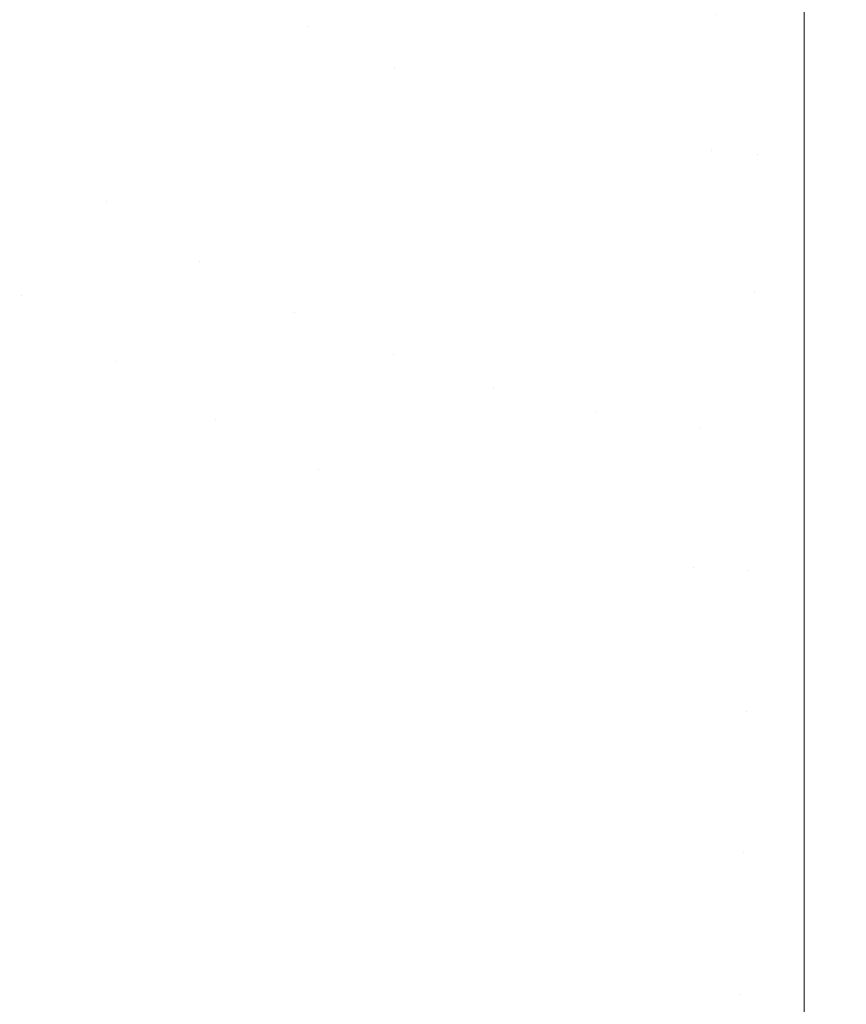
# Model space of a CAD drawing. Header units: centimetres. Extents: x -17.1 to 18.2, y 3.4 to 5.2.
# Tile 29 of 256: x -17.0315 to -17.0197, y 3.4563 to 3.4703. Entities that reach past the tile are written whole.
import ezdxf

# ---------------------------------------------------------------- set-up
doc = ezdxf.new("R2010")
doc.units = ezdxf.units.CM
doc.header["$LTSCALE"] = 2.54
doc.layers.add('Lucido design-1', color=7, linetype='Continuous')

# ---------------------------------------------------------------- blocks, each defined once
blk = doc.blocks.new('Gruppo-4-1')
at = {"color": 7, "linetype": 'Continuous', "lineweight": 9}
for points, invisible_edges in [([(-17.020308, 3.47433, -1873.012107), (-17.020308, 3.470141, -1873.010886), (-17.020888, 3.472226, -1873.011514)], 10), ([(18.147234, 3.470141, -1872.220142), (18.147234, 3.47433, -1872.218921), (-17.020308, 3.47433, -1872.218921), (-17.020308, 3.472219, -1872.219537)], 10), ([(-17.020308, 3.470141, -1873.010886), (-17.020308, 3.47433, -1873.012107), (18.147234, 3.47433, -1873.012107), (18.147234, 3.472219, -1873.011491)], 10), ([(-17.027489, 3.472316, -1872.220098), (-17.027956, 3.470503, -1872.22073), (-17.026748, 3.469857, -1872.22073), (-17.026355, 3.47171, -1872.220098)], 15), ([(-17.026927, 3.472001, -1873.01093), (-17.027357, 3.470167, -1873.010298), (-17.027956, 3.470503, -1873.010298), (-17.027489, 3.472316, -1873.01093)], 15), ([(-17.020888, 3.472226, -1873.011514), (-17.020968, 3.468354, -1873.010298), (-17.021546, 3.470342, -1873.01093)], 11), ([(-17.021546, 3.470342, -1872.220098), (-17.020308, 3.470141, -1872.220142), (-17.020308, 3.472219, -1872.219537)], 9), ([(-17.020888, 3.472226, -1873.011514), (-17.020308, 3.470141, -1873.010886), (-17.020968, 3.468354, -1873.010298)], 11), ([(-17.020308, 3.472219, -1872.219537), (-17.020308, 3.470141, -1872.220142), (18.147234, 3.470141, -1872.220142)], 10), ([(18.147234, 3.472219, -1873.011491), (18.147234, 3.470141, -1873.010886), (-17.020308, 3.470141, -1873.010886)], 10), ([(-17.029664, 3.469468, -1872.221412), (-17.029122, 3.471249, -1872.22073), (-17.030242, 3.472088, -1872.22073), (-17.030853, 3.470358, -1872.221412)], 15), ([(-17.030853, 3.470358, -1873.009616), (-17.030242, 3.472088, -1873.010298), (-17.029122, 3.471249, -1873.010298), (-17.029664, 3.469468, -1873.009616)], 15), ([(-17.026355, 3.47171, -1873.01093), (-17.026748, 3.469857, -1873.010298), (-17.027357, 3.470167, -1873.010298), (-17.026927, 3.472001, -1873.01093)], 15), ([(-17.026355, 3.47171, -1872.220098), (-17.026748, 3.469857, -1872.22073), (-17.025505, 3.469319, -1872.22073), (-17.025188, 3.471204, -1872.220098)], 15), ([(-17.025775, 3.471444, -1873.01093), (-17.02613, 3.469574, -1873.010298), (-17.026748, 3.469857, -1873.010298), (-17.026355, 3.47171, -1873.01093)], 15), ([(-17.025188, 3.471204, -1873.01093), (-17.025505, 3.469319, -1873.010298), (-17.02613, 3.469574, -1873.010298), (-17.025775, 3.471444, -1873.01093)], 15), ([(-17.031989, 3.471338, -1872.221412), (-17.032671, 3.469653, -1872.222145), (-17.031469, 3.468616, -1872.222145), (-17.030853, 3.470358, -1872.221412)], 15), ([(-17.030853, 3.470358, -1873.009616), (-17.031469, 3.468616, -1873.008883), (-17.032671, 3.469653, -1873.008883), (-17.031989, 3.471338, -1873.009616)], 15), ([(-17.028426, 3.468676, -1872.221412), (-17.027956, 3.470503, -1872.22073), (-17.029122, 3.471249, -1872.22073), (-17.029664, 3.469468, -1872.221412)], 15), ([(-17.029664, 3.469468, -1873.009616), (-17.029122, 3.471249, -1873.010298), (-17.027956, 3.470503, -1873.010298), (-17.028426, 3.468676, -1873.009616)], 15), ([(-17.025188, 3.471204, -1872.220098), (-17.025505, 3.469319, -1872.22073), (-17.024232, 3.468894, -1872.22073), (-17.023993, 3.470805, -1872.220098)], 15), ([(-17.024593, 3.470991, -1873.01093), (-17.024872, 3.469092, -1873.010298), (-17.025505, 3.469319, -1873.010298), (-17.025188, 3.471204, -1873.01093)], 15), ([(-17.023993, 3.470805, -1873.01093), (-17.024232, 3.468894, -1873.010298), (-17.024872, 3.469092, -1873.010298), (-17.024593, 3.470991, -1873.01093)], 15), ([(-17.023993, 3.470805, -1872.220098), (-17.024232, 3.468894, -1872.22073), (-17.022937, 3.468586, -1872.22073), (-17.022777, 3.470516, -1872.220098)], 15), ([(-17.023387, 3.470647, -1873.01093), (-17.023587, 3.468725, -1873.010298), (-17.024232, 3.468894, -1873.010298), (-17.023993, 3.470805, -1873.01093)], 15), ([(-17.022777, 3.470516, -1873.01093), (-17.022937, 3.468586, -1873.010298), (-17.023587, 3.468725, -1873.010298), (-17.023387, 3.470647, -1873.01093)], 15), ([(-17.022777, 3.470516, -1872.220098), (-17.022937, 3.468586, -1872.22073), (-17.021627, 3.4684, -1872.22073), (-17.021546, 3.470342, -1872.220098)], 15), ([(-17.022163, 3.470415, -1873.01093), (-17.022283, 3.468478, -1873.010298), (-17.022937, 3.468586, -1873.010298), (-17.022777, 3.470516, -1873.01093)], 15), ([(-17.027144, 3.46799, -1872.221412), (-17.026748, 3.469857, -1872.22073), (-17.027956, 3.470503, -1872.22073), (-17.028426, 3.468676, -1872.221412)], 15), ([(-17.028426, 3.468676, -1873.009616), (-17.027956, 3.470503, -1873.010298), (-17.027357, 3.470167, -1873.010298)], 11), ([(-17.021546, 3.470342, -1873.01093), (-17.021627, 3.4684, -1873.010298), (-17.022283, 3.468478, -1873.010298), (-17.022163, 3.470415, -1873.01093)], 15), ([(-17.030853, 3.470358, -1872.221412), (-17.031469, 3.468616, -1872.222145), (-17.03021, 3.467674, -1872.222145), (-17.029664, 3.469468, -1872.221412)], 15), ([(-17.029664, 3.469468, -1873.009616), (-17.03021, 3.467674, -1873.008883), (-17.031469, 3.468616, -1873.008883), (-17.030853, 3.470358, -1873.009616)], 15), ([(-17.021546, 3.470342, -1872.220098), (-17.021627, 3.4684, -1872.22073), (-17.020308, 3.470141, -1872.220142)], 11), ([(-17.020968, 3.468354, -1873.010298), (-17.021627, 3.4684, -1873.010298), (-17.021546, 3.470342, -1873.01093)], 11), ([(-17.027357, 3.470167, -1873.010298), (-17.026748, 3.469857, -1873.010298), (-17.027144, 3.46799, -1873.009616), (-17.028426, 3.468676, -1873.009616)], 15), ([(-17.020308, 3.46601, -1872.221545), (-17.020308, 3.470141, -1872.220142), (-17.021627, 3.4684, -1872.22073)], 10), ([(-17.020968, 3.468354, -1873.010298), (-17.020308, 3.470141, -1873.010886), (-17.020308, 3.46601, -1873.009483)], 9), ([(-17.020308, 3.46601, -1872.221545), (18.147234, 3.46601, -1872.221545), (18.147234, 3.470141, -1872.220142), (-17.020308, 3.470141, -1872.220142)], 5), ([(18.147234, 3.46601, -1873.009483), (-17.020308, 3.46601, -1873.009483), (-17.020308, 3.470141, -1873.010886), (18.147234, 3.470141, -1873.010886)], 5), ([(-17.025824, 3.467419, -1872.221412), (-17.025505, 3.469319, -1872.22073), (-17.026748, 3.469857, -1872.22073), (-17.027144, 3.46799, -1872.221412)], 15), ([(-17.027144, 3.46799, -1873.009616), (-17.026748, 3.469857, -1873.010298), (-17.02613, 3.469574, -1873.010298)], 11), ([(-17.02613, 3.469574, -1873.010298), (-17.025505, 3.469319, -1873.010298), (-17.025824, 3.467419, -1873.009616), (-17.027144, 3.46799, -1873.009616)], 15), ([(-17.029664, 3.469468, -1872.221412), (-17.03021, 3.467674, -1872.222145), (-17.0289, 3.466835, -1872.222145), (-17.028426, 3.468676, -1872.221412)], 15), ([(-17.028426, 3.468676, -1873.009616), (-17.0289, 3.466835, -1873.008883), (-17.03021, 3.467674, -1873.008883), (-17.029664, 3.469468, -1873.009616)], 15), ([(-17.024473, 3.466967, -1872.221412), (-17.024232, 3.468894, -1872.22073), (-17.025505, 3.469319, -1872.22073), (-17.025824, 3.467419, -1872.221412)], 15), ([(-17.025824, 3.467419, -1873.009616), (-17.025505, 3.469319, -1873.010298), (-17.024872, 3.469092, -1873.010298), (-17.025152, 3.467178, -1873.009616)], 15), ([(-17.025152, 3.467178, -1873.009616), (-17.024872, 3.469092, -1873.010298), (-17.024232, 3.468894, -1873.010298), (-17.024473, 3.466967, -1873.009616)], 15), ([(-17.023099, 3.466641, -1872.221412), (-17.022937, 3.468586, -1872.22073), (-17.024232, 3.468894, -1872.22073), (-17.024473, 3.466967, -1872.221412)], 15), ([(-17.024473, 3.466967, -1873.009616), (-17.024232, 3.468894, -1873.010298), (-17.023587, 3.468725, -1873.010298), (-17.023789, 3.466788, -1873.009616)], 15), ([(-17.023789, 3.466788, -1873.009616), (-17.023587, 3.468725, -1873.010298), (-17.022937, 3.468586, -1873.010298), (-17.023099, 3.466641, -1873.009616)], 15), ([(-17.03021, 3.467674, -1872.222145), (-17.031469, 3.468616, -1872.222145), (-17.032088, 3.466862, -1872.222932), (-17.031431, 3.466352, -1872.222932)], 15), ([(-17.031431, 3.466352, -1873.008096), (-17.032088, 3.466862, -1873.008096), (-17.031469, 3.468616, -1873.008883), (-17.03021, 3.467674, -1873.008883)], 15), ([(-17.028426, 3.468676, -1872.221412), (-17.0289, 3.466835, -1872.222145), (-17.027543, 3.46611, -1872.222145), (-17.027144, 3.46799, -1872.221412)], 15), ([(-17.027144, 3.46799, -1873.009616), (-17.027543, 3.46611, -1873.008883), (-17.0289, 3.466835, -1873.008883), (-17.028426, 3.468676, -1873.009616)], 15), ([(-17.021708, 3.466444, -1872.221412), (-17.021627, 3.4684, -1872.22073), (-17.022937, 3.468586, -1872.22073), (-17.023099, 3.466641, -1872.221412)], 15), ([(-17.023099, 3.466641, -1873.009616), (-17.022937, 3.468586, -1873.010298), (-17.022283, 3.468478, -1873.010298), (-17.022405, 3.466526, -1873.009616)], 15), ([(-17.022405, 3.466526, -1873.009616), (-17.022283, 3.468478, -1873.010298), (-17.021627, 3.4684, -1873.010298), (-17.021708, 3.466444, -1873.009616)], 15), ([(-17.021627, 3.4684, -1872.22073), (-17.021708, 3.466444, -1872.221412), (-17.020308, 3.46601, -1872.221545)], 11), ([(-17.021708, 3.466444, -1873.009616), (-17.021627, 3.4684, -1873.010298), (-17.020968, 3.468354, -1873.010298), (-17.021009, 3.466394, -1873.009616)], 15), ([(-17.020308, 3.46601, -1873.009483), (-17.021009, 3.466394, -1873.009616), (-17.020968, 3.468354, -1873.010298)], 11), ([(-17.027144, 3.46799, -1872.221412), (-17.027543, 3.46611, -1872.222145), (-17.026146, 3.465505, -1872.222145), (-17.025824, 3.467419, -1872.221412)], 15), ([(-17.025824, 3.467419, -1873.009616), (-17.026146, 3.465505, -1873.008883), (-17.027543, 3.46611, -1873.008883), (-17.027144, 3.46799, -1873.009616)], 15), ([(-17.031431, 3.466352, -1872.222932), (-17.03076, 3.465868, -1872.222932), (-17.03021, 3.467674, -1872.222145)], 11), ([(-17.03021, 3.467674, -1873.008883), (-17.03076, 3.465868, -1873.008096), (-17.031431, 3.466352, -1873.008096)], 11), ([(-17.0289, 3.466835, -1872.222145), (-17.03021, 3.467674, -1872.222145), (-17.03076, 3.465868, -1872.222932), (-17.030075, 3.465411, -1872.222932)], 15), ([(-17.030075, 3.465411, -1873.008096), (-17.03076, 3.465868, -1873.008096), (-17.03021, 3.467674, -1873.008883), (-17.0289, 3.466835, -1873.008883)], 15), ([(-17.025824, 3.467419, -1872.221412), (-17.026146, 3.465505, -1872.222145), (-17.024716, 3.465027, -1872.222145), (-17.024473, 3.466967, -1872.221412)], 15), ([(-17.025152, 3.467178, -1873.009616), (-17.025435, 3.46525, -1873.008883), (-17.026146, 3.465505, -1873.008883), (-17.025824, 3.467419, -1873.009616)], 15), ([(-17.024473, 3.466967, -1873.009616), (-17.024716, 3.465027, -1873.008883), (-17.025435, 3.46525, -1873.008883), (-17.025152, 3.467178, -1873.009616)], 15), ([(-17.024473, 3.466967, -1872.221412), (-17.024716, 3.465027, -1872.222145), (-17.023261, 3.464682, -1872.222145), (-17.023099, 3.466641, -1872.221412)], 15), ([(-17.023789, 3.466788, -1873.009616), (-17.023992, 3.464837, -1873.008883), (-17.024716, 3.465027, -1873.008883), (-17.024473, 3.466967, -1873.009616)], 15), ([(-17.031431, 3.466352, -1872.222932), (-17.032088, 3.466862, -1872.222932), (-17.032711, 3.465099, -1872.223773), (-17.03202, 3.464561, -1872.223773)], 15), ([(-17.03202, 3.464561, -1873.007255), (-17.032711, 3.465099, -1873.007255), (-17.032088, 3.466862, -1873.008096), (-17.031431, 3.466352, -1873.008096)], 15), ([(-17.030075, 3.465411, -1872.222932), (-17.029377, 3.464983, -1872.222932), (-17.0289, 3.466835, -1872.222145)], 11), ([(-17.0289, 3.466835, -1873.008883), (-17.029377, 3.464983, -1873.008096), (-17.030075, 3.465411, -1873.008096)], 11), ([(-17.027543, 3.46611, -1872.222145), (-17.0289, 3.466835, -1872.222145), (-17.029377, 3.464983, -1872.222932), (-17.028666, 3.464585, -1872.222932)], 15), ([(-17.028666, 3.464585, -1873.008096), (-17.029377, 3.464983, -1873.008096), (-17.0289, 3.466835, -1873.008883), (-17.027543, 3.46611, -1873.008883)], 15), ([(-17.023099, 3.466641, -1873.009616), (-17.023261, 3.464682, -1873.008883), (-17.023992, 3.464837, -1873.008883), (-17.023789, 3.466788, -1873.009616)], 15), ([(-17.023099, 3.466641, -1872.221412), (-17.023261, 3.464682, -1872.222145), (-17.021789, 3.464473, -1872.222145), (-17.021708, 3.466444, -1872.221412)], 15), ([(-17.022405, 3.466526, -1873.009616), (-17.022527, 3.46456, -1873.008883), (-17.023261, 3.464682, -1873.008883), (-17.023099, 3.466641, -1873.009616)], 15), ([(-17.021708, 3.466444, -1873.009616), (-17.021789, 3.464473, -1873.008883), (-17.022527, 3.46456, -1873.008883), (-17.022405, 3.466526, -1873.009616)], 15), ([(-17.03202, 3.464561, -1872.223773), (-17.031313, 3.464051, -1872.223773), (-17.03076, 3.465868, -1872.222932), (-17.031431, 3.466352, -1872.222932)], 15), ([(-17.031431, 3.466352, -1873.008096), (-17.03076, 3.465868, -1873.008096), (-17.031313, 3.464051, -1873.007255), (-17.03202, 3.464561, -1873.007255)], 15), ([(-17.021708, 3.466444, -1872.221412), (-17.021789, 3.464473, -1872.222145), (-17.020308, 3.46601, -1872.221545)], 11), ([(-17.021009, 3.466394, -1873.009616), (-17.021049, 3.46442, -1873.008883), (-17.021789, 3.464473, -1873.008883), (-17.021708, 3.466444, -1873.009616)], 15), ([(-17.020308, 3.46601, -1873.009483), (-17.021049, 3.46442, -1873.008883), (-17.021009, 3.466394, -1873.009616)], 11), ([(-17.028666, 3.464585, -1872.222932), (-17.027945, 3.464217, -1872.222932), (-17.027543, 3.46611, -1872.222145)], 11), ([(-17.027543, 3.46611, -1873.008883), (-17.027945, 3.464217, -1873.008096), (-17.028666, 3.464585, -1873.008096)], 11), ([(-17.026146, 3.465505, -1872.222145), (-17.027543, 3.46611, -1872.222145), (-17.027945, 3.464217, -1872.222932), (-17.027212, 3.463881, -1872.222932)], 15), ([(-17.027212, 3.463881, -1873.008096), (-17.027945, 3.464217, -1873.008096), (-17.027543, 3.46611, -1873.008883), (-17.026146, 3.465505, -1873.008883)], 15), ([(-17.020308, 3.462419, -1872.222941), (-17.020308, 3.46601, -1872.221545), (-17.021789, 3.464473, -1872.222145), (-17.021871, 3.462489, -1872.222932)], 14), ([(-17.021091, 3.462434, -1873.008096), (-17.021049, 3.46442, -1873.008883), (-17.020308, 3.46601, -1873.009483), (-17.020308, 3.461944, -1873.007902)], 11), ([(18.147234, 3.461944, -1872.223126), (18.147234, 3.46601, -1872.221545), (-17.020308, 3.46601, -1872.221545), (-17.020308, 3.462419, -1872.222941)], 10), ([(-17.020308, 3.461944, -1873.007902), (-17.020308, 3.46601, -1873.009483), (18.147234, 3.46601, -1873.009483), (18.147234, 3.462419, -1873.008087)], 10), ([(-17.030075, 3.465411, -1872.222932), (-17.03076, 3.465868, -1872.222932), (-17.031313, 3.464051, -1872.223773), (-17.030591, 3.463571, -1872.223773)], 15), ([(-17.030591, 3.463571, -1873.007255), (-17.031313, 3.464051, -1873.007255), (-17.03076, 3.465868, -1873.008096), (-17.030075, 3.465411, -1873.008096)], 15), ([(-17.027212, 3.463881, -1872.222932), (-17.02647, 3.463579, -1872.222932), (-17.026146, 3.465505, -1872.222145)], 11), ([(-17.026146, 3.465505, -1873.008883), (-17.02647, 3.463579, -1873.008096), (-17.027212, 3.463881, -1873.008096)], 11), ([(-17.024716, 3.465027, -1872.222145), (-17.026146, 3.465505, -1872.222145), (-17.02647, 3.463579, -1872.222932), (-17.02572, 3.463309, -1872.222932)], 15), ([(-17.02572, 3.463309, -1873.008096), (-17.02647, 3.463579, -1873.008096), (-17.026146, 3.465505, -1873.008883), (-17.025435, 3.46525, -1873.008883)], 15), ([(-17.030591, 3.463571, -1872.223773), (-17.029856, 3.46312, -1872.223773), (-17.029377, 3.464983, -1872.222932), (-17.030075, 3.465411, -1872.222932)], 15), ([(-17.030075, 3.465411, -1873.008096), (-17.029377, 3.464983, -1873.008096), (-17.029856, 3.46312, -1873.007255), (-17.030591, 3.463571, -1873.007255)], 15), ([(-17.025435, 3.46525, -1873.008883), (-17.024716, 3.465027, -1873.008883), (-17.024961, 3.463074, -1873.008096), (-17.02572, 3.463309, -1873.008096)], 15), ([(-17.028666, 3.464585, -1872.222932), (-17.029377, 3.464983, -1872.222932), (-17.029856, 3.46312, -1872.223773), (-17.029108, 3.462701, -1872.223773)], 15), ([(-17.029108, 3.462701, -1873.007255), (-17.029856, 3.46312, -1873.007255), (-17.029377, 3.464983, -1873.008096), (-17.028666, 3.464585, -1873.008096)], 15), ([(-17.02572, 3.463309, -1872.222932), (-17.024961, 3.463074, -1872.222932), (-17.024716, 3.465027, -1872.222145)], 11), ([(-17.023261, 3.464682, -1872.222145), (-17.024716, 3.465027, -1872.222145), (-17.024961, 3.463074, -1872.222932), (-17.024196, 3.462874, -1872.222932)], 15), ([(-17.024196, 3.462874, -1873.008096), (-17.024961, 3.463074, -1873.008096), (-17.024716, 3.465027, -1873.008883), (-17.023992, 3.464837, -1873.008883)], 15), ([(-17.023992, 3.464837, -1873.008883), (-17.023261, 3.464682, -1873.008883), (-17.023425, 3.46271, -1873.008096), (-17.024196, 3.462874, -1873.008096)], 15), ([(-17.024196, 3.462874, -1872.222932), (-17.023425, 3.46271, -1872.222932), (-17.023261, 3.464682, -1872.222145)], 11), ([(-17.021789, 3.464473, -1872.222145), (-17.023261, 3.464682, -1872.222145), (-17.023425, 3.46271, -1872.222932), (-17.02265, 3.462581, -1872.222932)], 15), ([(-17.023425, 3.46271, -1873.008096), (-17.023261, 3.464682, -1873.008883), (-17.022527, 3.46456, -1873.008883), (-17.02265, 3.462581, -1873.008096)], 15), ([(-17.032611, 3.462762, -1872.224671), (-17.031868, 3.462226, -1872.224671), (-17.031313, 3.464051, -1872.223773), (-17.03202, 3.464561, -1872.223773)], 15), ([(-17.03202, 3.464561, -1873.007255), (-17.031313, 3.464051, -1873.007255), (-17.031868, 3.462226, -1873.006357), (-17.032611, 3.462762, -1873.006357)], 15), ([(-17.029108, 3.462701, -1872.223773), (-17.028348, 3.462314, -1872.223773), (-17.027945, 3.464217, -1872.222932), (-17.028666, 3.464585, -1872.222932)], 15), ([(-17.028666, 3.464585, -1873.008096), (-17.027945, 3.464217, -1873.008096), (-17.028348, 3.462314, -1873.007255), (-17.029108, 3.462701, -1873.007255)], 15), ([(-17.02265, 3.462581, -1873.008096), (-17.022527, 3.46456, -1873.008883), (-17.021789, 3.464473, -1873.008883), (-17.021871, 3.462489, -1873.008096)], 15), ([(-17.02265, 3.462581, -1872.222932), (-17.021871, 3.462489, -1872.222932), (-17.021789, 3.464473, -1872.222145)], 11), ([(-17.021871, 3.462489, -1873.008096), (-17.021789, 3.464473, -1873.008883), (-17.021049, 3.46442, -1873.008883), (-17.021091, 3.462434, -1873.008096)], 15), ([(-17.027212, 3.463881, -1872.222932), (-17.027945, 3.464217, -1872.222932), (-17.028348, 3.462314, -1872.223773), (-17.027577, 3.46196, -1872.223773)], 15), ([(-17.027577, 3.46196, -1873.007255), (-17.028348, 3.462314, -1873.007255), (-17.027945, 3.464217, -1873.008096), (-17.027212, 3.463881, -1873.008096)], 15), ([(-17.030591, 3.463571, -1872.223773), (-17.031313, 3.464051, -1872.223773), (-17.031868, 3.462226, -1872.224671), (-17.03111, 3.461721, -1872.224671)], 15), ([(-17.03111, 3.461721, -1873.006357), (-17.031868, 3.462226, -1873.006357), (-17.031313, 3.464051, -1873.007255), (-17.030591, 3.463571, -1873.007255)], 15), ([(-17.027577, 3.46196, -1872.223773), (-17.026796, 3.461641, -1872.223773), (-17.02647, 3.463579, -1872.222932), (-17.027212, 3.463881, -1872.222932)], 15), ([(-17.027212, 3.463881, -1873.008096), (-17.02647, 3.463579, -1873.008096), (-17.026796, 3.461641, -1873.007255), (-17.027577, 3.46196, -1873.007255)], 15), ([(-17.03111, 3.461721, -1872.224671), (-17.030338, 3.461248, -1872.224671), (-17.029856, 3.46312, -1872.223773), (-17.030591, 3.463571, -1872.223773)], 15), ([(-17.030591, 3.463571, -1873.007255), (-17.029856, 3.46312, -1873.007255), (-17.030338, 3.461248, -1873.006357), (-17.03111, 3.461721, -1873.006357)], 15), ([(-17.02572, 3.463309, -1872.222932), (-17.02647, 3.463579, -1872.222932), (-17.026796, 3.461641, -1872.223773), (-17.026006, 3.461358, -1872.223773)], 15), ([(-17.026006, 3.461358, -1873.007255), (-17.026796, 3.461641, -1873.007255), (-17.02647, 3.463579, -1873.008096), (-17.02572, 3.463309, -1873.008096)], 15), ([(-17.026006, 3.461358, -1872.223773), (-17.025207, 3.46111, -1872.223773), (-17.024961, 3.463074, -1872.222932), (-17.02572, 3.463309, -1872.222932)], 15), ([(-17.02572, 3.463309, -1873.008096), (-17.024961, 3.463074, -1873.008096), (-17.025207, 3.46111, -1873.007255), (-17.026006, 3.461358, -1873.007255)], 15), ([(-17.029108, 3.462701, -1872.223773), (-17.029856, 3.46312, -1872.223773), (-17.030338, 3.461248, -1872.224671), (-17.029553, 3.460807, -1872.224671)], 15), ([(-17.029553, 3.460807, -1873.006357), (-17.030338, 3.461248, -1873.006357), (-17.029856, 3.46312, -1873.007255), (-17.029108, 3.462701, -1873.007255)], 15), ([(-17.024196, 3.462874, -1872.222932), (-17.024961, 3.463074, -1872.222932), (-17.025207, 3.46111, -1872.223773), (-17.024402, 3.4609, -1872.223773)], 15), ([(-17.024402, 3.4609, -1873.007255), (-17.025207, 3.46111, -1873.007255), (-17.024961, 3.463074, -1873.008096), (-17.024196, 3.462874, -1873.008096)], 15), ([(-17.024402, 3.4609, -1872.223773), (-17.02359, 3.460726, -1872.223773), (-17.023425, 3.46271, -1872.222932), (-17.024196, 3.462874, -1872.222932)], 15), ([(-17.024196, 3.462874, -1873.008096), (-17.023425, 3.46271, -1873.008096), (-17.02359, 3.460726, -1873.007255), (-17.024402, 3.4609, -1873.007255)], 15), ([(-17.029553, 3.460807, -1872.224671), (-17.028754, 3.460401, -1872.224671), (-17.028348, 3.462314, -1872.223773), (-17.029108, 3.462701, -1872.223773)], 15), ([(-17.029108, 3.462701, -1873.007255), (-17.028348, 3.462314, -1873.007255), (-17.028754, 3.460401, -1873.006357), (-17.029553, 3.460807, -1873.006357)], 15), ([(-17.02265, 3.462581, -1872.222932), (-17.023425, 3.46271, -1872.222932), (-17.02359, 3.460726, -1872.223773), (-17.022774, 3.460591, -1872.223773)], 15), ([(-17.02265, 3.462581, -1873.008096), (-17.022774, 3.460591, -1873.007255), (-17.02359, 3.460726, -1873.007255), (-17.023425, 3.46271, -1873.008096)], 15), ([(-17.022774, 3.460591, -1872.223773), (-17.021954, 3.460494, -1872.223773), (-17.021871, 3.462489, -1872.222932), (-17.02265, 3.462581, -1872.222932)], 15), ([(-17.021871, 3.462489, -1873.008096), (-17.021954, 3.460494, -1873.007255), (-17.022774, 3.460591, -1873.007255), (-17.02265, 3.462581, -1873.008096)], 15), ([(-17.021871, 3.462489, -1872.222932), (-17.021954, 3.460494, -1872.223773), (-17.021132, 3.460436, -1872.223773)], 11), ([(-17.021091, 3.462434, -1873.008096), (-17.021132, 3.460436, -1873.007255), (-17.021954, 3.460494, -1873.007255), (-17.021871, 3.462489, -1873.008096)], 15), ([(-17.020308, 3.461944, -1872.223126), (-17.021871, 3.462489, -1872.222932), (-17.021132, 3.460436, -1872.223773)], 11), ([(-17.020308, 3.461944, -1872.223126), (-17.020308, 3.462419, -1872.222941), (-17.021871, 3.462489, -1872.222932)], 10), ([(-17.020308, 3.461944, -1873.007902), (-17.021132, 3.460436, -1873.007255), (-17.021091, 3.462434, -1873.008096)], 11), ([(-17.020308, 3.462419, -1872.222941), (-17.020308, 3.461944, -1872.223126), (18.147234, 3.461944, -1872.223126)], 10), ([(18.147234, 3.462419, -1873.008087), (18.147234, 3.461944, -1873.007902), (-17.020308, 3.461944, -1873.007902)], 10), ([(-17.027577, 3.46196, -1872.223773), (-17.028348, 3.462314, -1872.223773), (-17.028754, 3.460401, -1872.224671), (-17.027944, 3.46003, -1872.224671)], 15), ([(-17.027944, 3.46003, -1873.006357), (-17.028754, 3.460401, -1873.006357), (-17.028348, 3.462314, -1873.007255), (-17.027577, 3.46196, -1873.007255)], 15), ([(-17.03111, 3.461721, -1872.224671), (-17.031868, 3.462226, -1872.224671), (-17.032426, 3.460394, -1872.225626), (-17.031631, 3.459865, -1872.225626)], 15), ([(-17.031631, 3.459865, -1873.005402), (-17.032426, 3.460394, -1873.005402), (-17.031868, 3.462226, -1873.006357), (-17.03111, 3.461721, -1873.006357)], 15), ([(-17.027944, 3.46003, -1872.224671), (-17.027124, 3.459695, -1872.224671), (-17.026796, 3.461641, -1872.223773), (-17.027577, 3.46196, -1872.223773)], 15), ([(-17.027577, 3.46196, -1873.007255), (-17.026796, 3.461641, -1873.007255), (-17.027124, 3.459695, -1873.006357), (-17.027944, 3.46003, -1873.006357)], 15), ([(-17.021132, 3.460436, -1873.007255), (-17.020308, 3.461944, -1873.007902), (-17.020308, 3.45795, -1873.006145), (-17.021173, 3.458429, -1873.006357)], 13), ([(-17.021132, 3.460436, -1872.223773), (-17.020308, 3.460426, -1872.223794), (-17.020308, 3.461944, -1872.223126)], 9), ([(18.147234, 3.45795, -1872.224883), (18.147234, 3.461944, -1872.223126), (-17.020308, 3.461944, -1872.223126), (-17.020308, 3.460426, -1872.223794)], 10), ([(-17.020308, 3.45795, -1873.006145), (-17.020308, 3.461944, -1873.007902), (18.147234, 3.461944, -1873.007902), (18.147234, 3.460426, -1873.007234)], 10), ([(-17.031631, 3.459865, -1872.225626), (-17.030822, 3.459368, -1872.225626), (-17.030338, 3.461248, -1872.224671), (-17.03111, 3.461721, -1872.224671)], 15), ([(-17.03111, 3.461721, -1873.006357), (-17.030338, 3.461248, -1873.006357), (-17.030822, 3.459368, -1873.005402), (-17.031631, 3.459865, -1873.005402)], 15), ([(-17.026006, 3.461358, -1872.223773), (-17.026796, 3.461641, -1872.223773), (-17.027124, 3.459695, -1872.224671), (-17.026293, 3.459397, -1872.224671)], 15), ([(-17.026293, 3.459397, -1873.006357), (-17.027124, 3.459695, -1873.006357), (-17.026796, 3.461641, -1873.007255), (-17.026006, 3.461358, -1873.007255)], 15), ([(-17.026293, 3.459397, -1872.224671), (-17.025454, 3.459137, -1872.224671), (-17.025207, 3.46111, -1872.223773), (-17.026006, 3.461358, -1872.223773)], 15), ([(-17.026006, 3.461358, -1873.007255), (-17.025207, 3.46111, -1873.007255), (-17.025454, 3.459137, -1873.006357), (-17.026293, 3.459397, -1873.006357)], 15), ([(-17.029553, 3.460807, -1872.224671), (-17.030338, 3.461248, -1872.224671), (-17.030822, 3.459368, -1872.225626), (-17.029998, 3.458906, -1872.225626)], 15), ([(-17.029998, 3.458906, -1873.005402), (-17.030822, 3.459368, -1873.005402), (-17.030338, 3.461248, -1873.006357), (-17.029553, 3.460807, -1873.006357)], 15), ([(-17.024402, 3.4609, -1872.223773), (-17.025207, 3.46111, -1872.223773), (-17.025454, 3.459137, -1872.224671), (-17.024608, 3.458916, -1872.224671)], 15), ([(-17.024608, 3.458916, -1873.006357), (-17.025454, 3.459137, -1873.006357), (-17.025207, 3.46111, -1873.007255), (-17.024402, 3.4609, -1873.007255)], 15), ([(-17.024608, 3.458916, -1872.224671), (-17.023756, 3.458734, -1872.224671), (-17.02359, 3.460726, -1872.223773), (-17.024402, 3.4609, -1872.223773)], 15), ([(-17.024402, 3.4609, -1873.007255), (-17.02359, 3.460726, -1873.007255), (-17.023756, 3.458734, -1873.006357), (-17.024608, 3.458916, -1873.006357)], 15), ([(-17.029998, 3.458906, -1872.225626), (-17.029162, 3.45848, -1872.225626), (-17.028754, 3.460401, -1872.224671), (-17.029553, 3.460807, -1872.224671)], 15), ([(-17.029553, 3.460807, -1873.006357), (-17.028754, 3.460401, -1873.006357), (-17.029162, 3.45848, -1873.005402), (-17.029998, 3.458906, -1873.005402)], 15), ([(-17.022774, 3.460591, -1872.223773), (-17.02359, 3.460726, -1872.223773), (-17.023756, 3.458734, -1872.224671), (-17.022898, 3.458592, -1872.224671)], 15), ([(-17.022898, 3.458592, -1873.006357), (-17.023756, 3.458734, -1873.006357), (-17.02359, 3.460726, -1873.007255), (-17.022774, 3.460591, -1873.007255)], 15), ([(-17.022898, 3.458592, -1872.224671), (-17.022037, 3.45849, -1872.224671), (-17.021954, 3.460494, -1872.223773), (-17.022774, 3.460591, -1872.223773)], 15), ([(-17.022774, 3.460591, -1873.007255), (-17.021954, 3.460494, -1873.007255), (-17.022037, 3.45849, -1873.006357), (-17.022898, 3.458592, -1873.006357)], 15), ([(-17.021132, 3.460436, -1872.223773), (-17.021954, 3.460494, -1872.223773), (-17.022037, 3.45849, -1872.224671), (-17.021173, 3.458429, -1872.224671)], 15), ([(-17.021173, 3.458429, -1873.006357), (-17.022037, 3.45849, -1873.006357), (-17.021954, 3.460494, -1873.007255), (-17.021132, 3.460436, -1873.007255)], 15), ([(-17.027944, 3.46003, -1872.224671), (-17.028754, 3.460401, -1872.224671), (-17.029162, 3.45848, -1872.225626), (-17.028313, 3.458091, -1872.225626)], 15), ([(-17.028313, 3.458091, -1873.005402), (-17.029162, 3.45848, -1873.005402), (-17.028754, 3.460401, -1873.006357), (-17.027944, 3.46003, -1873.006357)], 15), ([(-17.021173, 3.458429, -1872.224671), (-17.020308, 3.45795, -1872.224883), (-17.020308, 3.460426, -1872.223794), (-17.021132, 3.460436, -1872.223773)], 13), ([(-17.020308, 3.460426, -1872.223794), (-17.020308, 3.45795, -1872.224883), (18.147234, 3.45795, -1872.224883)], 10), ([(18.147234, 3.460426, -1873.007234), (18.147234, 3.45795, -1873.006145), (-17.020308, 3.45795, -1873.006145)], 10), ([(-17.028313, 3.458091, -1872.225626), (-17.027452, 3.45774, -1872.225626), (-17.027124, 3.459695, -1872.224671), (-17.027944, 3.46003, -1872.224671)], 15), ([(-17.027944, 3.46003, -1873.006357), (-17.027124, 3.459695, -1873.006357), (-17.027452, 3.45774, -1873.005402), (-17.028313, 3.458091, -1873.005402)], 15), ([(-17.032154, 3.458002, -1872.226641), (-17.031307, 3.457483, -1872.226641), (-17.030822, 3.459368, -1872.225626), (-17.031631, 3.459865, -1872.225626)], 15), ([(-17.031631, 3.459865, -1873.005402), (-17.030822, 3.459368, -1873.005402), (-17.031307, 3.457483, -1873.004387), (-17.032154, 3.458002, -1873.004387)], 15), ([(-17.026293, 3.459397, -1872.224671), (-17.027124, 3.459695, -1872.224671), (-17.027452, 3.45774, -1872.225626), (-17.026582, 3.457428, -1872.225626)], 15), ([(-17.026582, 3.457428, -1873.005402), (-17.027452, 3.45774, -1873.005402), (-17.027124, 3.459695, -1873.006357), (-17.026293, 3.459397, -1873.006357)], 15), ([(-17.029998, 3.458906, -1872.225626), (-17.030822, 3.459368, -1872.225626), (-17.031307, 3.457483, -1872.226641), (-17.030446, 3.457, -1872.226641)], 15), ([(-17.030446, 3.457, -1873.004387), (-17.031307, 3.457483, -1873.004387), (-17.030822, 3.459368, -1873.005402), (-17.029998, 3.458906, -1873.005402)], 15), ([(-17.026582, 3.457428, -1872.225626), (-17.025703, 3.457155, -1872.225626), (-17.025454, 3.459137, -1872.224671), (-17.026293, 3.459397, -1872.224671)], 15), ([(-17.026293, 3.459397, -1873.006357), (-17.025454, 3.459137, -1873.006357), (-17.025703, 3.457155, -1873.005402), (-17.026582, 3.457428, -1873.005402)], 15), ([(-17.024608, 3.458916, -1872.224671), (-17.025454, 3.459137, -1872.224671), (-17.025703, 3.457155, -1872.225626), (-17.024816, 3.456923, -1872.225626)], 15), ([(-17.024816, 3.456923, -1873.005402), (-17.025703, 3.457155, -1873.005402), (-17.025454, 3.459137, -1873.006357), (-17.024608, 3.458916, -1873.006357)], 15), ([(-17.024816, 3.456923, -1872.225626), (-17.023922, 3.456733, -1872.225626), (-17.023756, 3.458734, -1872.224671), (-17.024608, 3.458916, -1872.224671)], 15), ([(-17.024608, 3.458916, -1873.006357), (-17.023756, 3.458734, -1873.006357), (-17.023922, 3.456733, -1873.005402), (-17.024816, 3.456923, -1873.005402)], 15), ([(-17.030446, 3.457, -1872.226641), (-17.02957, 3.456554, -1872.226641), (-17.029162, 3.45848, -1872.225626), (-17.029998, 3.458906, -1872.225626)], 15), ([(-17.029998, 3.458906, -1873.005402), (-17.029162, 3.45848, -1873.005402), (-17.02957, 3.456554, -1873.004387), (-17.030446, 3.457, -1873.004387)], 15), ([(-17.022898, 3.458592, -1872.224671), (-17.023756, 3.458734, -1872.224671), (-17.023922, 3.456733, -1872.225626), (-17.023023, 3.456584, -1872.225626)], 15), ([(-17.023023, 3.456584, -1873.005402), (-17.023922, 3.456733, -1873.005402), (-17.023756, 3.458734, -1873.006357), (-17.022898, 3.458592, -1873.006357)], 15), ([(-17.023023, 3.456584, -1872.225626), (-17.022121, 3.456477, -1872.225626), (-17.022037, 3.45849, -1872.224671), (-17.022898, 3.458592, -1872.224671)], 15), ([(-17.022898, 3.458592, -1873.006357), (-17.022037, 3.45849, -1873.006357), (-17.022121, 3.456477, -1873.005402), (-17.023023, 3.456584, -1873.005402)], 15), ([(-17.021173, 3.458429, -1872.224671), (-17.022037, 3.45849, -1872.224671), (-17.022121, 3.456477, -1872.225626), (-17.021215, 3.456413, -1872.225626)], 15), ([(-17.021215, 3.456413, -1873.005402), (-17.022121, 3.456477, -1873.005402), (-17.022037, 3.45849, -1873.006357), (-17.021173, 3.458429, -1873.006357)], 15), ([(-17.028313, 3.458091, -1872.225626), (-17.029162, 3.45848, -1872.225626), (-17.02957, 3.456554, -1872.226641), (-17.028682, 3.456147, -1872.226641)], 15), ([(-17.028682, 3.456147, -1873.004387), (-17.02957, 3.456554, -1873.004387), (-17.029162, 3.45848, -1873.005402), (-17.028313, 3.458091, -1873.005402)], 15), ([(-17.021215, 3.456413, -1872.225626), (-17.020308, 3.45795, -1872.224883), (-17.021173, 3.458429, -1872.224671)], 11), ([(-17.021173, 3.458429, -1873.006357), (-17.020308, 3.45795, -1873.006145), (-17.021215, 3.456413, -1873.005402)], 11), ([(-17.028682, 3.456147, -1872.226641), (-17.027782, 3.45578, -1872.226641), (-17.027452, 3.45774, -1872.225626), (-17.028313, 3.458091, -1872.225626)], 15), ([(-17.028313, 3.458091, -1873.005402), (-17.027452, 3.45774, -1873.005402), (-17.027782, 3.45578, -1873.004387), (-17.028682, 3.456147, -1873.004387)], 15), ([(-17.032678, 3.456136, -1872.227716), (-17.031794, 3.455594, -1872.227716), (-17.031307, 3.457483, -1872.226641), (-17.032154, 3.458002, -1872.226641)], 15), ([(-17.032154, 3.458002, -1873.004387), (-17.031307, 3.457483, -1873.004387), (-17.031794, 3.455594, -1873.003312), (-17.032678, 3.456136, -1873.003312)], 15), ([(-17.020308, 3.454037, -1872.226813), (-17.020308, 3.45795, -1872.224883), (-17.021215, 3.456413, -1872.225626)], 10), ([(-17.021215, 3.456413, -1873.005402), (-17.020308, 3.45795, -1873.006145), (-17.020308, 3.454037, -1873.004215)], 9), ([(-17.020308, 3.454037, -1872.226813), (18.147234, 3.454037, -1872.226813), (18.147234, 3.45795, -1872.224883), (-17.020308, 3.45795, -1872.224883)], 5), ([(18.147234, 3.454037, -1873.004215), (-17.020308, 3.454037, -1873.004215), (-17.020308, 3.45795, -1873.006145), (18.147234, 3.45795, -1873.006145)], 5), ([(-17.026582, 3.457428, -1872.225626), (-17.027452, 3.45774, -1872.225626), (-17.027782, 3.45578, -1872.226641), (-17.026872, 3.455453, -1872.226641)], 15), ([(-17.026872, 3.455453, -1873.004387), (-17.027782, 3.45578, -1873.004387), (-17.027452, 3.45774, -1873.005402), (-17.026582, 3.457428, -1873.005402)], 15), ([(-17.030446, 3.457, -1872.226641), (-17.031307, 3.457483, -1872.226641), (-17.031794, 3.455594, -1872.227716), (-17.030894, 3.455089, -1872.227716)], 15), ([(-17.030894, 3.455089, -1873.003312), (-17.031794, 3.455594, -1873.003312), (-17.031307, 3.457483, -1873.004387), (-17.030446, 3.457, -1873.004387)], 15), ([(-17.026872, 3.455453, -1872.226641), (-17.025952, 3.455168, -1872.226641), (-17.025703, 3.457155, -1872.225626), (-17.026582, 3.457428, -1872.225626)], 15), ([(-17.026582, 3.457428, -1873.005402), (-17.025703, 3.457155, -1873.005402), (-17.025952, 3.455168, -1873.004387), (-17.026872, 3.455453, -1873.004387)], 15), ([(-17.024816, 3.456923, -1872.225626), (-17.025703, 3.457155, -1872.225626), (-17.025952, 3.455168, -1872.226641), (-17.025024, 3.454925, -1872.226641)], 15), ([(-17.025952, 3.455168, -1873.004387), (-17.025703, 3.457155, -1873.005402), (-17.024816, 3.456923, -1873.005402), (-17.025024, 3.454925, -1873.004387)], 15), ([(-17.030894, 3.455089, -1872.227716), (-17.02998, 3.454624, -1872.227716), (-17.02957, 3.456554, -1872.226641), (-17.030446, 3.457, -1872.226641)], 15), ([(-17.030446, 3.457, -1873.004387), (-17.02957, 3.456554, -1873.004387), (-17.02998, 3.454624, -1873.003312), (-17.030894, 3.455089, -1873.003312)], 15), ([(-17.025024, 3.454925, -1872.226641), (-17.024089, 3.454726, -1872.226641), (-17.023922, 3.456733, -1872.225626), (-17.024816, 3.456923, -1872.225626)], 15), ([(-17.025024, 3.454925, -1873.004387), (-17.024816, 3.456923, -1873.005402), (-17.023922, 3.456733, -1873.005402), (-17.024089, 3.454726, -1873.004387)], 15), ([(-17.023023, 3.456584, -1872.225626), (-17.023922, 3.456733, -1872.225626), (-17.024089, 3.454726, -1872.226641), (-17.023149, 3.45457, -1872.226641)], 15), ([(-17.024089, 3.454726, -1873.004387), (-17.023922, 3.456733, -1873.005402), (-17.023023, 3.456584, -1873.005402), (-17.023149, 3.45457, -1873.004387)], 15), ([(-17.028682, 3.456147, -1872.226641), (-17.02957, 3.456554, -1872.226641), (-17.02998, 3.454624, -1872.227716), (-17.029052, 3.454199, -1872.227716)], 15), ([(-17.029052, 3.454199, -1873.003312), (-17.02998, 3.454624, -1873.003312), (-17.02957, 3.456554, -1873.004387), (-17.028682, 3.456147, -1873.004387)], 15), ([(-17.023149, 3.45457, -1872.226641), (-17.022204, 3.454458, -1872.226641), (-17.022121, 3.456477, -1872.225626), (-17.023023, 3.456584, -1872.225626)], 15), ([(-17.023149, 3.45457, -1873.004387), (-17.023023, 3.456584, -1873.005402), (-17.022121, 3.456477, -1873.005402), (-17.022204, 3.454458, -1873.004387)], 15), ([(-17.021215, 3.456413, -1872.225626), (-17.022121, 3.456477, -1872.225626), (-17.022204, 3.454458, -1872.226641), (-17.021257, 3.454391, -1872.226641)], 15), ([(-17.022204, 3.454458, -1873.004387), (-17.022121, 3.456477, -1873.005402), (-17.021215, 3.456413, -1873.005402), (-17.021257, 3.454391, -1873.004387)], 15), ([(-17.021215, 3.456413, -1872.225626), (-17.021257, 3.454391, -1872.226641), (-17.020308, 3.454037, -1872.226813)], 11), ([(-17.020308, 3.454037, -1873.004215), (-17.021257, 3.454391, -1873.004387), (-17.021215, 3.456413, -1873.005402)], 11)]:
    blk.add_3dface(points, dxfattribs=dict(at, invisible_edges=invisible_edges))
blk = doc.blocks.new('Gruppo-5-1')
at = {"color": 7}
blk.add_blockref('Gruppo-4-1', (0, 0), dxfattribs=at)

msp = doc.modelspace()

# ---------------------------------------------------------------- block references
at = {"layer": 'Lucido design-1', "color": 7}
msp.add_blockref('Gruppo-5-1', (0, 0), dxfattribs=at)

doc.saveas('drawing.dxf')
